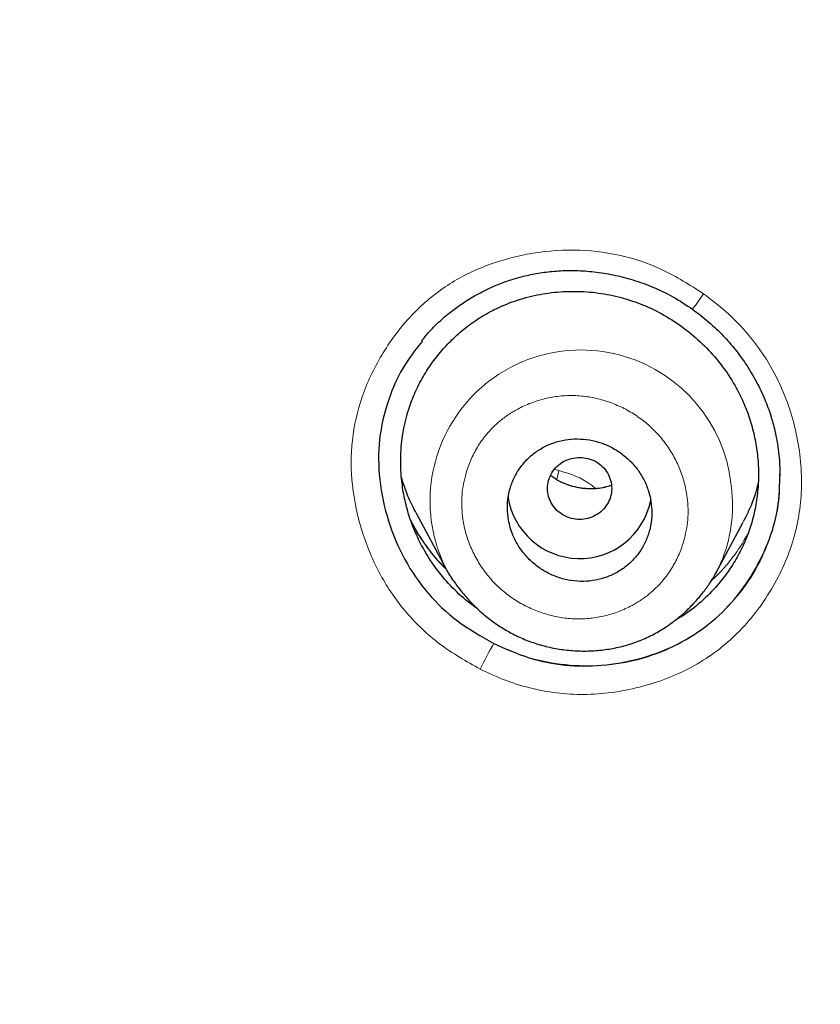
# Model space of a CAD drawing. Header units: millimetres. Extents: x 8 to 847, y 12 to 2109.
# Tile 189 of 256: x 432 to 442, y 1829 to 1841. Entities that reach past the tile are written whole.
import ezdxf

# ---------------------------------------------------------------- set-up
doc = ezdxf.new("R2010")
doc.units = ezdxf.units.MM

msp = doc.modelspace()

# ---------------------------------------------------------------- linework, layer by layer
at = {"color": 8, "linetype": 'Continuous', "lineweight": 0}
msp.add_line((439.128, 1835.514), (439.18, 1835.498), dxfattribs=at)
at = {"color": 7, "linetype": 'Continuous', "lineweight": 30}
for p, q in [((437.396, 1834.977), (437.765, 1834.285)), ((441.133, 1834.212), (441.477, 1834.858)), ((441.138, 1834.23), (441.129, 1834.214))]:
    msp.add_line(p, q, dxfattribs=at)
at = {"color": 8, "linetype": 'Continuous', "lineweight": 0, "flags": 128}
msp.add_lwpolyline([(439.18, 1835.498), (439.164, 1835.425), (439.155, 1835.387)], dxfattribs=at)
at = {"color": 8, "linetype": 'Continuous', "lineweight": 0}
for centre, radius, start, end in [((458.012, 1825.525), 20.935, 144.4325, 145.0771), ((439.456, 1835.12), 1.882, 6.8233, 206.2391), ((441.671, 1831.373), 3.844, 149.1597, 154.5595)]:
    msp.add_arc(centre, radius, start, end, dxfattribs=at)
at = {"color": 7, "linetype": 'Continuous', "lineweight": 30}
msp.add_arc((439.439, 1835.307), 0.904, 188.4521, 348.3818, dxfattribs=at)
for points, knots in [([(528.672, 1823.773), (528.673, 1823.791), (528.674, 1823.835), (528.676, 1823.906), (528.678, 1823.988), (528.68, 1824.101), (528.683, 1824.254), (528.687, 1824.455), (528.689, 1824.683), (528.692, 1824.937), (528.693, 1825.217), (528.693, 1825.526), (528.691, 1825.864), (528.686, 1826.232), (528.679, 1826.62), (528.668, 1827.029), (528.654, 1827.456), (528.635, 1827.907), (528.612, 1828.376), (528.572, 1829.055), (528.508, 1829.939), (528.407, 1831.032), (528.282, 1832.137), (528.135, 1833.243), (527.964, 1834.348), (527.771, 1835.453), (527.553, 1836.567), (527.309, 1837.691), (527.038, 1838.823), (526.74, 1839.964), (526.403, 1841.151), (526.022, 1842.383), (525.594, 1843.661), (525.128, 1844.945), (524.624, 1846.234), (524.172, 1847.312), (523.788, 1848.179), (523.491, 1848.828), (523.192, 1849.459), (522.894, 1850.068), (522.6, 1850.653), (522.309, 1851.215), (522.013, 1851.771), (521.714, 1852.319), (521.411, 1852.859), (521.117, 1853.372), (520.831, 1853.858), (520.554, 1854.319), (520.287, 1854.754), (520.03, 1855.163), (519.785, 1855.548), (519.552, 1855.908), (519.333, 1856.241), (519.127, 1856.549), (518.935, 1856.832), (518.757, 1857.092), (518.597, 1857.323), (518.455, 1857.525), (518.334, 1857.697), (518.231, 1857.842), (518.151, 1857.954), (518.087, 1858.043), (518.031, 1858.121), (517.967, 1858.21), (517.883, 1858.325), (517.778, 1858.469), (517.648, 1858.645), (517.499, 1858.847), (517.329, 1859.074), (517.138, 1859.326), (516.937, 1859.588), (516.728, 1859.857), (516.512, 1860.132), (516.28, 1860.424), (516.031, 1860.733), (515.764, 1861.059), (515.484, 1861.397), (515.027, 1861.938), (514.396, 1862.665), (513.563, 1863.583), (512.704, 1864.491), (511.818, 1865.387), (510.931, 1866.246), (510.043, 1867.071), (509.156, 1867.861), (508.333, 1868.565), (507.576, 1869.19), (506.887, 1869.742), (506.202, 1870.274), (505.52, 1870.787), (504.839, 1871.286), (504.102, 1871.809), (503.297, 1872.363), (502.416, 1872.946), (501.503, 1873.527), (500.558, 1874.105), (499.588, 1874.674), (498.591, 1875.234), (497.569, 1875.783), (496.514, 1876.323), (495.44, 1876.847), (494.349, 1877.353), (493.239, 1877.841), (492.099, 1878.315), (490.928, 1878.775), (489.727, 1879.218), (488.519, 1879.634), (487.306, 1880.024), (486.091, 1880.388), (484.848, 1880.733), (483.58, 1881.056), (482.325, 1881.348), (481.086, 1881.61), (479.866, 1881.842), (478.625, 1882.054), (477.374, 1882.241), (476.124, 1882.402), (474.889, 1882.537), (473.633, 1882.649), (472.357, 1882.737), (471.063, 1882.799), (469.793, 1882.833), (468.548, 1882.843), (467.322, 1882.827), (466.114, 1882.788), (464.927, 1882.728), (463.768, 1882.646), (462.636, 1882.546), (461.534, 1882.429), (460.459, 1882.296), (459.38, 1882.143), (458.299, 1881.971), (457.217, 1881.779), (456.17, 1881.575), (455.157, 1881.36), (454.232, 1881.148), (453.389, 1880.941), (452.625, 1880.744), (451.885, 1880.543), (451.169, 1880.339), (450.473, 1880.132), (449.796, 1879.921), (449.121, 1879.704), (448.437, 1879.474), (447.73, 1879.227), (447.001, 1878.963), (446.241, 1878.676), (445.451, 1878.365), (444.632, 1878.03), (443.791, 1877.67), (442.93, 1877.287), (442.049, 1876.878), (441.15, 1876.443), (440.26, 1875.994), (439.379, 1875.531), (438.51, 1875.056), (437.629, 1874.556), (436.736, 1874.029), (435.832, 1873.474), (434.896, 1872.876), (433.93, 1872.234), (432.935, 1871.542), (431.933, 1870.815), (431.053, 1870.148), (430.295, 1869.553), (429.658, 1869.038), (429.02, 1868.507), (428.386, 1867.964), (427.765, 1867.417), (427.167, 1866.875), (426.595, 1866.343), (426.05, 1865.821), (425.53, 1865.311), (425.038, 1864.816), (424.573, 1864.337), (424.133, 1863.874), (423.716, 1863.425), (423.301, 1862.97), (422.891, 1862.509), (422.488, 1862.046), (422.111, 1861.605), (421.76, 1861.185), (421.436, 1860.791), (421.139, 1860.422), (420.866, 1860.079), (420.615, 1859.759), (420.39, 1859.466), (420.188, 1859.201), (420.009, 1858.963), (419.848, 1858.748), (419.706, 1858.556), (419.589, 1858.397), (419.495, 1858.267), (419.419, 1858.163), (419.351, 1858.069), (419.287, 1857.979), (419.218, 1857.883), (419.138, 1857.77), (419.041, 1857.633), (418.928, 1857.473), (418.799, 1857.288), (418.656, 1857.081), (418.498, 1856.851), (418.327, 1856.599), (418.142, 1856.322), (417.921, 1855.989), (417.668, 1855.599), (417.385, 1855.156), (417.097, 1854.695), (416.804, 1854.216), (416.508, 1853.721), (416.209, 1853.209), (415.868, 1852.609), (415.485, 1851.917), (415.063, 1851.126), (414.64, 1850.3), (414.238, 1849.48), (413.856, 1848.67), (413.494, 1847.871), (413.136, 1847.045), (412.783, 1846.193), (412.438, 1845.319), (412.103, 1844.424), (411.777, 1843.508), (411.46, 1842.566), (411.154, 1841.597), (410.859, 1840.601), (410.577, 1839.579), (410.31, 1838.531), (410.078, 1837.538), (409.879, 1836.618), (409.714, 1835.787), (409.565, 1834.98), (409.426, 1834.158), (409.298, 1833.325), (409.183, 1832.484), (409.084, 1831.676), (409.001, 1830.902), (408.932, 1830.167), (408.875, 1829.47), (408.83, 1828.811), (408.795, 1828.186), (408.768, 1827.592), (408.748, 1827.029), (408.735, 1826.497), (408.727, 1826.002), (408.724, 1825.541), (408.724, 1825.119), (408.727, 1824.734), (408.733, 1824.386), (408.739, 1824.072), (408.745, 1823.874), (408.748, 1823.781)], [0, 0, 0, 0, 0.0002863, 0.0006931, 0.0011004, 0.0015858, 0.0024714, 0.0035389, 0.0047889, 0.0061319, 0.0076372, 0.0093047, 0.0111347, 0.013127, 0.0152817, 0.0174621, 0.0197869, 0.0222561, 0.0248475, 0.0274656, 0.033367, 0.0393476, 0.0454075, 0.0515468, 0.057576, 0.06368, 0.069859, 0.076113, 0.0824422, 0.0888467, 0.0953266, 0.1025418, 0.1098486, 0.1172474, 0.1247382, 0.1323215, 0.1362172, 0.1401064, 0.1438833, 0.1475383, 0.1510717, 0.1544835, 0.1577737, 0.1612526, 0.1645844, 0.1677693, 0.1708073, 0.1736983, 0.1764425, 0.1790397, 0.1814901, 0.1837936, 0.1859502, 0.1879253, 0.1897588, 0.1914506, 0.1930007, 0.1942843, 0.1954248, 0.1963808, 0.1971518, 0.1976479, 0.1981273, 0.1987074, 0.1994104, 0.2004078, 0.2015795, 0.2029256, 0.204446, 0.2061408, 0.20801, 0.2097509, 0.2116199, 0.2136171, 0.2157423, 0.2179957, 0.2203755, 0.2227908, 0.2293561, 0.2358089, 0.242651, 0.2493624, 0.255943, 0.2623914, 0.2687068, 0.2748894, 0.279654, 0.2843368, 0.2889377, 0.2934568, 0.2978946, 0.3023474, 0.3078082, 0.3133971, 0.3191141, 0.3249592, 0.3309325, 0.336924, 0.3430394, 0.3492786, 0.355642, 0.3618953, 0.3682645, 0.3747498, 0.3813512, 0.3880663, 0.394895, 0.4014378, 0.4080818, 0.4148273, 0.4216743, 0.428623, 0.4350285, 0.4415183, 0.4480926, 0.4547432, 0.4613335, 0.467815, 0.4741878, 0.4810725, 0.4878262, 0.4944491, 0.5009413, 0.5073009, 0.5136386, 0.519838, 0.5258993, 0.5318228, 0.5376088, 0.5432573, 0.5487687, 0.5546728, 0.5604111, 0.5659838, 0.5713909, 0.5766325, 0.5808742, 0.585001, 0.589013, 0.5929102, 0.5966926, 0.6004152, 0.6040544, 0.6078361, 0.6117604, 0.6158274, 0.6200373, 0.6245363, 0.6291866, 0.6339882, 0.638941, 0.6440451, 0.6493006, 0.6547078, 0.6597975, 0.6650148, 0.6703596, 0.6758322, 0.6814325, 0.6871607, 0.6934261, 0.6998379, 0.7063961, 0.7131008, 0.7173903, 0.7217378, 0.7261433, 0.7306068, 0.7350403, 0.7393357, 0.7434928, 0.7475115, 0.7513909, 0.7551312, 0.7586692, 0.7620731, 0.765343, 0.7684788, 0.7719398, 0.7752215, 0.778324, 0.7812471, 0.7839911, 0.7865117, 0.7888594, 0.7910342, 0.7930363, 0.794792, 0.7963892, 0.7978278, 0.7991079, 0.8002294, 0.8009993, 0.8016864, 0.802305, 0.8028637, 0.8034607, 0.8042034, 0.805101, 0.8061533, 0.8073605, 0.8087224, 0.8102107, 0.8118483, 0.8136352, 0.8155714, 0.8182917, 0.8211254, 0.8240491, 0.8270629, 0.8301667, 0.8333605, 0.8366445, 0.841307, 0.84614, 0.8511437, 0.856318, 0.8609259, 0.8656615, 0.8705248, 0.8755145, 0.8806304, 0.885778, 0.8910475, 0.896439, 0.9019525, 0.9075882, 0.9133462, 0.9192265, 0.9252293, 0.9299765, 0.9345875, 0.9390527, 0.9433722, 0.9481879, 0.9528086, 0.9572343, 0.9614649, 0.9655004, 0.969274, 0.9728594, 0.9762566, 0.9794656, 0.9825395, 0.9854183, 0.9881019, 0.9905902, 0.9928832, 0.994945, 0.9968183, 0.9985033, 1, 1, 1, 1]), ([(429.425, 1777.597), (428.788, 1778.151), (427.513, 1779.26), (425.697, 1781.022), (423.958, 1782.854), (422.304, 1784.759), (420.736, 1786.73), (419.257, 1788.765), (417.87, 1790.859), (416.578, 1793.008), (415.383, 1795.21), (414.287, 1797.459), (413.294, 1799.753), (412.406, 1802.086), (411.623, 1804.454), (410.946, 1806.852), (410.377, 1809.277), (409.916, 1811.722), (409.564, 1814.185), (409.323, 1816.66), (409.192, 1819.142), (409.174, 1821.628), (409.268, 1824.113), (409.474, 1826.591), (409.79, 1829.058), (410.215, 1831.51), (410.749, 1833.942), (411.391, 1836.349), (412.139, 1838.727), (412.993, 1841.072), (413.953, 1843.379), (415.015, 1845.643), (416.178, 1847.861), (417.44, 1850.028), (418.796, 1852.141), (420.245, 1854.195), (421.784, 1856.187), (423.411, 1858.114), (425.122, 1859.97), (426.915, 1861.754), (428.787, 1863.459), (430.735, 1865.085), (432.752, 1866.628), (434.837, 1868.085), (436.985, 1869.455), (439.192, 1870.735), (441.453, 1871.922), (443.766, 1873.013), (446.126, 1874.006), (448.528, 1874.898), (450.968, 1875.689), (453.44, 1876.377), (455.942, 1876.962), (458.466, 1877.442), (461.01, 1877.818), (463.569, 1878.085), (466.137, 1878.254), (467.852, 1878.275), (468.71, 1878.285)], [0, 0, 0, 0, 0.017858, 0.035716, 0.053573, 0.07143, 0.089286, 0.107143, 0.124999, 0.142856, 0.160713, 0.178571, 0.196429, 0.214287, 0.232143, 0.25, 0.267856, 0.285712, 0.303568, 0.321425, 0.339282, 0.35714, 0.374998, 0.392856, 0.410713, 0.42857, 0.446428, 0.464285, 0.482142, 0.499999, 0.517857, 0.535714, 0.553571, 0.571428, 0.589285, 0.607142, 0.624999, 0.642856, 0.660713, 0.67857, 0.696427, 0.714284, 0.732141, 0.749999, 0.767857, 0.785715, 0.803573, 0.821432, 0.83929, 0.857149, 0.875005, 0.892861, 0.910716, 0.928572, 0.946428, 0.964284, 0.982141, 1, 1, 1, 1]), ([(468.71, 1875.997), (468.106, 1875.991), (466.898, 1875.981), (465.088, 1875.894), (463.28, 1875.756), (461.476, 1875.561), (459.675, 1875.311), (457.881, 1875.007), (456.149, 1874.659), (454.483, 1874.274), (452.885, 1873.858), (451.304, 1873.398), (449.741, 1872.896), (448.196, 1872.351), (446.614, 1871.743), (445, 1871.068), (443.36, 1870.322), (441.749, 1869.528), (440.167, 1868.687), (438.615, 1867.799), (437.09, 1866.862), (435.635, 1865.906), (434.249, 1864.935), (432.935, 1863.956), (431.652, 1862.942), (430.401, 1861.894), (429.181, 1860.811), (427.958, 1859.661), (426.738, 1858.443), (425.527, 1857.154), (424.359, 1855.829), (423.234, 1854.469), (422.152, 1853.073), (421.111, 1851.639), (420.141, 1850.212), (419.242, 1848.798), (418.412, 1847.406), (417.627, 1845.994), (416.885, 1844.564), (416.188, 1843.115), (415.515, 1841.604), (414.873, 1840.032), (414.266, 1838.398), (413.712, 1836.745), (413.212, 1835.075), (412.766, 1833.387), (412.372, 1831.679), (412.041, 1830.004), (411.771, 1828.367), (411.556, 1826.775), (411.389, 1825.182), (411.27, 1823.587), (411.2, 1821.989), (411.176, 1820.343), (411.205, 1818.652), (411.292, 1816.915), (411.435, 1815.181), (411.636, 1813.448), (411.893, 1811.717), (412.207, 1809.99), (412.566, 1808.32), (412.963, 1806.712), (413.394, 1805.167), (413.869, 1803.638), (414.389, 1802.125), (414.954, 1800.628), (415.583, 1799.102), (416.279, 1797.549), (417.048, 1795.973), (417.869, 1794.42), (418.742, 1792.89), (419.667, 1791.381), (420.642, 1789.901), (421.634, 1788.492), (422.635, 1787.158), (423.641, 1785.893), (424.684, 1784.658), (425.763, 1783.454), (426.878, 1782.279), (428.063, 1781.101), (429.322, 1779.923), (430.656, 1778.75), (432.031, 1777.617), (433.446, 1776.524), (434.901, 1775.47), (436.391, 1774.46), (437.867, 1773.524), (439.321, 1772.661), (440.753, 1771.864), (442.206, 1771.109), (443.681, 1770.395), (445.177, 1769.722), (446.742, 1769.071), (448.376, 1768.447), (450.077, 1767.856), (451.796, 1767.317), (453.532, 1766.83), (455.286, 1766.395), (457.053, 1766.014), (458.781, 1765.696), (460.465, 1765.436), (462.104, 1765.23), (463.748, 1765.069), (465.397, 1764.955), (467.052, 1764.884), (468.157, 1764.875), (468.71, 1764.871)], [0, 0, 0, 0, 0.01003, 0.020054, 0.030083, 0.040124, 0.050187, 0.060282, 0.070362, 0.079553, 0.088711, 0.097842, 0.106955, 0.116055, 0.12515, 0.135215, 0.145244, 0.155247, 0.165233, 0.175211, 0.185191, 0.195231, 0.204429, 0.213609, 0.222777, 0.23194, 0.241107, 0.250284, 0.260264, 0.270231, 0.280194, 0.290164, 0.300149, 0.31016, 0.320251, 0.329484, 0.338685, 0.347862, 0.357022, 0.366175, 0.375328, 0.385279, 0.395221, 0.405163, 0.415118, 0.425096, 0.435106, 0.445185, 0.454404, 0.463594, 0.472765, 0.481925, 0.491084, 0.500249, 0.510205, 0.520158, 0.530119, 0.540101, 0.550114, 0.56017, 0.570237, 0.579425, 0.588586, 0.597726, 0.606856, 0.615983, 0.625115, 0.635087, 0.645061, 0.655045, 0.665052, 0.67509, 0.685171, 0.695207, 0.70436, 0.713496, 0.722621, 0.731743, 0.74087, 0.750008, 0.759978, 0.769956, 0.779952, 0.789974, 0.800033, 0.810138, 0.820182, 0.829338, 0.838477, 0.847605, 0.856731, 0.86586, 0.875, 0.885017, 0.895019, 0.905016, 0.915017, 0.92503, 0.935066, 0.945076, 0.954226, 0.963368, 0.97251, 0.981657, 0.990818, 1, 1, 1, 1]), ([(411.828, 1820.387), (411.835, 1821.059), (411.849, 1822.4), (411.968, 1824.409), (412.157, 1826.41), (412.423, 1828.404), (412.765, 1830.391), (413.175, 1832.328), (413.646, 1834.213), (414.173, 1836.043), (414.766, 1837.855), (415.425, 1839.649), (416.16, 1841.452), (416.974, 1843.259), (417.872, 1845.065), (418.838, 1846.839), (419.873, 1848.583), (420.978, 1850.294), (422.126, 1851.936), (423.309, 1853.507), (424.522, 1855.006), (425.788, 1856.462), (427.107, 1857.877), (428.5, 1859.27), (429.968, 1860.637), (431.511, 1861.973), (433.107, 1863.255), (434.755, 1864.484), (436.454, 1865.657), (438.164, 1866.75), (439.878, 1867.763), (441.59, 1868.698), (443.334, 1869.575), (445.111, 1870.394), (446.948, 1871.167), (448.844, 1871.887), (450.801, 1872.551), (452.786, 1873.146), (454.801, 1873.673), (456.842, 1874.13), (458.861, 1874.509), (460.849, 1874.812), (462.799, 1875.044), (464.753, 1875.21), (466.709, 1875.31), (468.711, 1875.346), (470.756, 1875.311), (472.84, 1875.201), (474.919, 1875.017), (476.992, 1874.758), (479.057, 1874.426), (481.067, 1874.03), (483.019, 1873.576), (484.908, 1873.069), (486.773, 1872.501), (488.615, 1871.871), (490.477, 1871.165), (492.353, 1870.377), (494.237, 1869.504), (496.085, 1868.565), (497.897, 1867.561), (499.672, 1866.492), (501.374, 1865.383), (503, 1864.24), (504.547, 1863.071), (506.048, 1861.855), (507.502, 1860.59), (508.942, 1859.249), (510.36, 1857.83), (511.752, 1856.331), (513.085, 1854.784), (514.358, 1853.19), (515.574, 1851.548), (516.707, 1849.894), (517.759, 1848.235), (518.728, 1846.579), (519.636, 1844.895), (520.481, 1843.182), (521.28, 1841.409), (522.027, 1839.576), (522.716, 1837.683), (523.333, 1835.768), (523.877, 1833.83), (524.349, 1831.866), (524.742, 1829.917), (525.057, 1827.991), (525.298, 1826.096), (525.469, 1824.197), (525.575, 1822.294), (525.589, 1821.023), (525.595, 1820.387)], [0, 0, 0, 0, 0.011674, 0.023318, 0.034952, 0.046592, 0.058256, 0.069949, 0.080956, 0.091954, 0.102956, 0.113977, 0.125032, 0.13663, 0.148225, 0.159832, 0.171469, 0.183152, 0.194873, 0.205901, 0.216915, 0.227927, 0.238951, 0.249999, 0.261581, 0.27317, 0.28478, 0.296425, 0.308121, 0.319833, 0.330843, 0.341841, 0.35284, 0.363851, 0.374887, 0.386465, 0.398061, 0.409689, 0.421363, 0.433099, 0.444854, 0.455883, 0.466875, 0.477844, 0.488801, 0.499759, 0.511448, 0.523122, 0.534796, 0.546486, 0.558206, 0.56993, 0.580932, 0.591898, 0.602838, 0.613766, 0.624694, 0.636409, 0.648098, 0.659775, 0.671456, 0.683156, 0.69489, 0.705917, 0.716904, 0.727862, 0.738804, 0.749743, 0.761426, 0.773085, 0.784735, 0.796391, 0.80807, 0.819811, 0.830861, 0.841876, 0.852869, 0.863855, 0.874848, 0.886478, 0.89809, 0.9097, 0.921326, 0.932985, 0.944741, 0.955824, 0.966875, 0.977912, 0.988948, 1, 1, 1, 1]), ([(437.47, 1837.117), (437.481, 1837.13), (437.506, 1837.16), (437.555, 1837.219), (437.621, 1837.29), (437.707, 1837.373), (437.816, 1837.466), (437.95, 1837.566), (438.112, 1837.669), (438.279, 1837.758), (438.447, 1837.83), (438.607, 1837.887), (438.783, 1837.934), (438.973, 1837.97), (439.178, 1837.991), (439.395, 1837.995), (439.624, 1837.979), (439.863, 1837.941), (440.108, 1837.878), (440.358, 1837.787), (440.608, 1837.668), (440.766, 1837.563), (440.846, 1837.51)], [0, 0, 0, 0, 0.016607, 0.038188, 0.065073, 0.097439, 0.135743, 0.180689, 0.232287, 0.290535, 0.333076, 0.378593, 0.427116, 0.478685, 0.533249, 0.590828, 0.651445, 0.715104, 0.781792, 0.851493, 0.924209, 1, 1, 1, 1]), ([(438.168, 1833.775), (438.117, 1833.811), (437.986, 1833.906), (437.801, 1834.088), (437.616, 1834.316), (437.476, 1834.544), (437.372, 1834.763), (437.299, 1834.968), (437.247, 1835.18), (437.212, 1835.42), (437.202, 1835.687), (437.231, 1835.974), (437.292, 1836.23), (437.375, 1836.454), (437.471, 1836.646), (437.586, 1836.829), (437.718, 1836.998), (437.867, 1837.153), (438.031, 1837.293), (438.208, 1837.416), (438.418, 1837.531), (438.663, 1837.63), (438.944, 1837.701), (439.234, 1837.735), (439.526, 1837.733), (439.817, 1837.694), (440.098, 1837.618), (440.369, 1837.507), (440.625, 1837.361), (440.861, 1837.184), (441.075, 1836.979), (441.26, 1836.751), (441.4, 1836.523), (441.503, 1836.303), (441.576, 1836.097), (441.629, 1835.885), (441.661, 1835.669), (441.672, 1835.452), (441.661, 1835.236), (441.629, 1835.022), (441.576, 1834.813), (441.501, 1834.612), (441.406, 1834.42), (441.291, 1834.238), (441.143, 1834.049), (440.956, 1833.862), (440.779, 1833.718), (440.665, 1833.655), (440.634, 1833.638)], [0, 0, 0, 0, 0.016435, 0.042309, 0.067788, 0.093304, 0.112451, 0.131525, 0.150715, 0.170207, 0.195808, 0.221523, 0.24706, 0.26613, 0.285498, 0.304736, 0.323952, 0.343209, 0.362473, 0.381752, 0.400869, 0.426383, 0.451873, 0.477785, 0.503615, 0.529104, 0.554685, 0.580158, 0.605646, 0.631581, 0.657421, 0.682899, 0.708447, 0.727529, 0.746872, 0.766128, 0.785322, 0.804569, 0.823821, 0.843127, 0.862213, 0.881445, 0.900548, 0.919716, 0.939141, 0.965123, 0.990691, 1, 1, 1, 1]), ([(440.846, 1837.51), (440.916, 1837.458), (441.05, 1837.356), (441.227, 1837.185), (441.379, 1837.011), (441.519, 1836.819), (441.643, 1836.613), (441.747, 1836.395), (441.821, 1836.191), (441.872, 1836.006), (441.904, 1835.841), (441.923, 1835.7), (441.932, 1835.582), (441.935, 1835.494), (441.935, 1835.446), (441.935, 1835.429)], [0, 0, 0, 0, 0.105624, 0.205212, 0.298905, 0.386815, 0.495171, 0.593611, 0.682291, 0.761317, 0.830533, 0.889768, 0.939099, 0.978587, 1, 1, 1, 1]), ([(437.478, 1837.113), (437.406, 1837.023), (437.228, 1836.798), (437.041, 1836.382), (436.926, 1835.89), (436.93, 1835.377), (437.041, 1834.87), (437.241, 1834.387), (437.534, 1833.963), (437.912, 1833.603), (438.215, 1833.431), (438.37, 1833.343)], [0, 0, 0, 0, 0.078819, 0.195734, 0.307928, 0.420756, 0.539491, 0.656145, 0.768387, 0.88133, 1, 1, 1, 1]), ([(438.552, 1834.883), (438.559, 1834.851), (438.572, 1834.787), (438.612, 1834.677), (438.674, 1834.556), (438.767, 1834.432), (438.88, 1834.324), (439.008, 1834.237), (439.149, 1834.172), (439.296, 1834.13), (439.448, 1834.114), (439.598, 1834.123), (439.744, 1834.157), (439.881, 1834.213), (440.005, 1834.292), (440.115, 1834.391), (440.205, 1834.507), (440.274, 1834.637), (440.32, 1834.779), (440.341, 1834.927), (440.336, 1835.078), (440.306, 1835.228), (440.25, 1835.372), (440.17, 1835.505), (440.069, 1835.623), (439.95, 1835.723), (439.817, 1835.803), (439.673, 1835.859), (439.523, 1835.89), (439.372, 1835.897), (439.223, 1835.879), (439.08, 1835.837), (438.947, 1835.771), (438.828, 1835.685), (438.726, 1835.579), (438.643, 1835.458), (438.582, 1835.323), (438.546, 1835.179), (438.533, 1835.031), (438.546, 1834.932), (438.552, 1834.883)], [0, 0, 0, 0, 0.017403, 0.034807, 0.062108, 0.08941, 0.116686, 0.143963, 0.171026, 0.19809, 0.22485, 0.251609, 0.278106, 0.304601, 0.330985, 0.357367, 0.383838, 0.410308, 0.437032, 0.463757, 0.490793, 0.51783, 0.545094, 0.57236, 0.599667, 0.626975, 0.654121, 0.681267, 0.708125, 0.734981, 0.761548, 0.788114, 0.814511, 0.840907, 0.867328, 0.893749, 0.920316, 0.946883, 0.973441, 1, 1, 1, 1]), ([(439.238, 1834.942), (439.27, 1834.927), (439.333, 1834.898), (439.439, 1834.886), (439.543, 1834.899), (439.64, 1834.938), (439.724, 1835), (439.789, 1835.081), (439.829, 1835.176), (439.843, 1835.277), (439.829, 1835.378), (439.788, 1835.472), (439.724, 1835.553), (439.641, 1835.615), (439.543, 1835.654), (439.438, 1835.667), (439.334, 1835.654), (439.236, 1835.615), (439.153, 1835.553), (439.088, 1835.472), (439.048, 1835.378), (439.034, 1835.277), (439.047, 1835.175), (439.089, 1835.082), (439.152, 1834.999), (439.21, 1834.961), (439.238, 1834.942)], [0, 0, 0, 0, 0.041659, 0.083341, 0.125, 0.166659, 0.208341, 0.25, 0.291659, 0.333341, 0.375, 0.416659, 0.458341, 0.5, 0.541659, 0.583341, 0.625, 0.666659, 0.708341, 0.75, 0.791659, 0.833341, 0.875, 0.916659, 0.958341, 1, 1, 1, 1]), ([(438.37, 1833.343), (438.515, 1833.278), (438.799, 1833.151), (439.256, 1833.062), (439.72, 1833.058), (440.18, 1833.142), (440.618, 1833.3), (441.01, 1833.537), (441.345, 1833.849), (441.616, 1834.223), (441.815, 1834.638), (441.929, 1835.054), (441.933, 1835.329), (441.934, 1835.454)], [0, 0, 0, 0, 0.09366, 0.184334, 0.275339, 0.36996, 0.463995, 0.554829, 0.645953, 0.740825, 0.834353, 0.924885, 1, 1, 1, 1]), ([(439.833, 1835.315), (439.807, 1835.306), (439.747, 1835.286), (439.65, 1835.273), (439.543, 1835.27), (439.435, 1835.282), (439.328, 1835.307), (439.224, 1835.346), (439.138, 1835.39), (439.093, 1835.426), (439.079, 1835.438)], [0, 0, 0, 0, 0.106666, 0.239331, 0.374167, 0.510448, 0.647362, 0.785301, 0.929195, 1, 1, 1, 1]), ([(437.398, 1834.978), (437.389, 1834.994), (437.342, 1835.075), (437.279, 1835.22), (437.237, 1835.351), (437.218, 1835.411)], [0, 0, 0, 0, 0.115682, 0.596655, 1, 1, 1, 1]), ([(441.662, 1835.336), (441.65, 1835.289), (441.618, 1835.169), (441.555, 1835.009), (441.498, 1834.902), (441.475, 1834.86)], [0, 0, 0, 0, 0.28749, 0.719693, 1, 1, 1, 1]), ([(437.769, 1834.28), (437.745, 1834.303), (437.66, 1834.387), (437.532, 1834.55), (437.409, 1834.728), (437.353, 1834.843), (437.334, 1834.88)], [0, 0, 0, 0, 0.133321, 0.478752, 0.833669, 1, 1, 1, 1]), ([(437.764, 1834.288), (437.777, 1834.264), (437.805, 1834.214), (437.866, 1834.122), (437.951, 1834.007), (438.062, 1833.875), (438.194, 1833.745), (438.337, 1833.629), (438.488, 1833.527), (438.646, 1833.44), (438.816, 1833.367), (438.997, 1833.311), (439.184, 1833.271), (439.375, 1833.251), (439.567, 1833.248), (439.758, 1833.265), (439.945, 1833.3), (440.126, 1833.353), (440.3, 1833.425), (440.466, 1833.516), (440.618, 1833.621), (440.756, 1833.737), (440.877, 1833.858), (440.981, 1833.982), (441.069, 1834.104), (441.117, 1834.189), (441.14, 1834.229)], [0, 0, 0, 0, 0.020663, 0.043123, 0.080697, 0.123313, 0.168118, 0.214296, 0.2565, 0.299802, 0.344235, 0.389798, 0.436219, 0.482673, 0.52907, 0.575361, 0.621499, 0.667457, 0.713296, 0.759308, 0.805375, 0.849534, 0.891079, 0.929997, 0.966295, 1, 1, 1, 1])]:
    msp.add_open_spline(points, degree=3, knots=knots, dxfattribs=at)
at = {"color": 8, "linetype": 'Continuous', "lineweight": 0}
for points, knots in [([(408.746, 1823.918), (408.738, 1824.238), (408.719, 1824.984), (408.724, 1826.153), (408.755, 1827.425), (408.82, 1828.735), (408.918, 1830.081), (409.054, 1831.462), (409.226, 1832.84), (409.432, 1834.214), (409.672, 1835.582), (409.947, 1836.944), (410.248, 1838.263), (410.57, 1839.537), (410.912, 1840.767), (411.282, 1841.989), (411.681, 1843.204), (412.107, 1844.411), (412.576, 1845.644), (413.089, 1846.904), (413.65, 1848.187), (414.243, 1849.457), (414.868, 1850.712), (415.525, 1851.952), (416.213, 1853.177), (416.912, 1854.352), (417.618, 1855.477), (418.328, 1856.555), (419.063, 1857.618), (419.823, 1858.664), (420.606, 1859.695), (421.437, 1860.739), (422.319, 1861.795), (423.253, 1862.859), (424.214, 1863.901), (425.201, 1864.921), (426.214, 1865.917), (427.253, 1866.89), (428.286, 1867.811), (429.311, 1868.682), (430.325, 1869.507), (431.358, 1870.309), (432.409, 1871.089), (433.479, 1871.847), (434.598, 1872.604), (435.768, 1873.358), (436.992, 1874.105), (438.234, 1874.823), (439.494, 1875.513), (440.771, 1876.173), (442.064, 1876.804), (443.337, 1877.388), (444.587, 1877.928), (445.813, 1878.425), (447.05, 1878.897), (448.298, 1879.341), (449.556, 1879.759), (450.861, 1880.162), (452.215, 1880.547), (453.617, 1880.911), (455.027, 1881.243), (456.445, 1881.541), (457.871, 1881.808), (459.303, 1882.041), (460.7, 1882.237), (462.062, 1882.396), (463.388, 1882.523), (464.716, 1882.622), (466.046, 1882.693), (467.377, 1882.736), (468.75, 1882.751), (470.164, 1882.734), (471.616, 1882.683), (473.067, 1882.599), (474.515, 1882.481), (475.959, 1882.33), (477.399, 1882.146), (478.794, 1881.935), (480.144, 1881.7), (481.448, 1881.445), (482.746, 1881.162), (484.037, 1880.852), (485.321, 1880.515), (486.636, 1880.14), (487.979, 1879.723), (489.35, 1879.263), (490.709, 1878.772), (492.054, 1878.248), (493.386, 1877.694), (494.703, 1877.108), (495.969, 1876.51), (497.183, 1875.901), (498.348, 1875.286), (499.498, 1874.646), (500.633, 1873.982), (501.752, 1873.294), (502.889, 1872.56), (504.04, 1871.78), (505.204, 1870.95), (506.346, 1870.093), (507.467, 1869.21), (508.564, 1868.301), (509.639, 1867.366), (510.661, 1866.433), (511.631, 1865.505), (512.55, 1864.583), (513.448, 1863.642), (514.324, 1862.683), (515.177, 1861.704), (516.032, 1860.678), (516.887, 1859.602), (517.738, 1858.476), (518.56, 1857.33), (519.354, 1856.166), (520.117, 1854.983), (520.851, 1853.783), (521.535, 1852.601), (522.172, 1851.437), (522.763, 1850.295), (523.328, 1849.141), (523.866, 1847.974), (524.376, 1846.797), (524.873, 1845.573), (525.354, 1844.302), (525.815, 1842.985), (526.243, 1841.657), (526.637, 1840.321), (526.997, 1838.976), (527.323, 1837.623), (527.607, 1836.302), (527.851, 1835.012), (528.06, 1833.756), (528.24, 1832.496), (528.39, 1831.232), (528.511, 1829.966), (528.605, 1828.658), (528.67, 1827.31), (528.7, 1825.922), (528.7, 1824.751), (528.677, 1824.042), (528.669, 1823.797)], [0, 0, 0, 0, 0.005252, 0.012201, 0.019149, 0.026096, 0.033674, 0.04125, 0.048826, 0.056401, 0.063977, 0.071552, 0.079127, 0.086071, 0.093015, 0.09996, 0.106905, 0.113851, 0.120799, 0.128379, 0.13596, 0.14354, 0.151118, 0.158695, 0.166272, 0.173848, 0.180792, 0.187736, 0.19468, 0.201624, 0.208568, 0.215513, 0.223089, 0.230666, 0.238244, 0.245823, 0.253404, 0.260985, 0.268564, 0.275511, 0.282457, 0.289402, 0.296347, 0.303291, 0.310235, 0.31781, 0.325386, 0.332961, 0.340537, 0.348114, 0.355691, 0.363269, 0.370217, 0.377167, 0.384116, 0.391064, 0.398011, 0.404957, 0.412534, 0.42011, 0.427686, 0.435261, 0.442837, 0.450412, 0.457988, 0.464933, 0.471879, 0.478825, 0.485772, 0.49272, 0.49967, 0.507251, 0.51483, 0.522408, 0.529986, 0.537562, 0.545138, 0.552714, 0.559658, 0.566603, 0.573547, 0.580492, 0.587437, 0.594382, 0.60196, 0.609538, 0.617118, 0.624699, 0.63228, 0.639859, 0.647436, 0.654382, 0.661327, 0.668271, 0.675216, 0.68216, 0.689104, 0.696679, 0.704255, 0.711831, 0.719408, 0.726986, 0.734564, 0.742145, 0.749094, 0.756043, 0.76299, 0.769936, 0.776881, 0.783826, 0.791402, 0.798978, 0.806553, 0.814128, 0.821704, 0.829279, 0.836855, 0.843801, 0.850747, 0.857694, 0.864643, 0.871592, 0.878541, 0.886119, 0.893697, 0.901273, 0.908849, 0.916425, 0.924, 0.931575, 0.938519, 0.945463, 0.952407, 0.959352, 0.966297, 0.973243, 0.980821, 0.988401, 0.995982, 1, 1, 1, 1]), ([(412.179, 1820.421), (412.192, 1821.319), (412.218, 1823.111), (412.43, 1825.786), (412.768, 1828.439), (413.241, 1831.071), (413.847, 1833.68), (414.587, 1836.266), (415.461, 1838.822), (416.462, 1841.332), (417.587, 1843.784), (418.831, 1846.17), (420.195, 1848.493), (421.677, 1850.754), (423.276, 1852.95), (424.989, 1855.073), (426.806, 1857.109), (428.718, 1859.05), (430.721, 1860.892), (432.814, 1862.636), (434.998, 1864.282), (437.27, 1865.828), (439.624, 1867.269), (442.044, 1868.595), (444.52, 1869.801), (447.048, 1870.885), (449.627, 1871.846), (452.258, 1872.686), (454.939, 1873.404), (457.658, 1873.994), (460.398, 1874.455), (463.147, 1874.785), (465.905, 1874.983), (468.669, 1875.051), (471.44, 1874.987), (474.215, 1874.79), (476.981, 1874.46), (479.721, 1874.002), (482.425, 1873.417), (485.091, 1872.708), (487.718, 1871.873), (490.308, 1870.911), (492.854, 1869.822), (495.344, 1868.612), (497.762, 1867.289), (500.102, 1865.858), (502.364, 1864.323), (504.548, 1862.682), (506.653, 1860.933), (508.671, 1859.08), (510.593, 1857.132), (512.408, 1855.1), (514.112, 1852.991), (515.706, 1850.808), (517.189, 1848.551), (518.562, 1846.218), (519.818, 1843.816), (520.949, 1841.357), (521.95, 1838.855), (522.818, 1836.317), (523.556, 1833.744), (524.165, 1831.135), (524.643, 1828.491), (524.986, 1825.818), (525.203, 1823.124), (525.23, 1821.322), (525.244, 1820.421)], [0, 0, 0, 0, 0.015712, 0.031331, 0.046897, 0.062447, 0.078018, 0.093647, 0.109364, 0.125068, 0.140678, 0.156238, 0.171786, 0.187361, 0.20301, 0.218729, 0.234412, 0.250011, 0.265566, 0.281113, 0.296691, 0.312337, 0.328056, 0.343741, 0.359332, 0.374883, 0.390432, 0.406015, 0.421689, 0.437408, 0.453066, 0.468652, 0.484201, 0.499753, 0.515345, 0.531016, 0.546736, 0.5624, 0.57798, 0.593531, 0.609088, 0.62469, 0.640388, 0.656108, 0.671748, 0.687324, 0.702876, 0.718439, 0.734052, 0.749753, 0.765462, 0.781092, 0.796672, 0.812229, 0.827796, 0.843417, 0.85913, 0.874841, 0.89046, 0.906024, 0.921572, 0.937142, 0.95278, 0.96849, 0.98424, 1, 1, 1, 1]), ([(525.021, 1820.347), (525.014, 1821.015), (524.999, 1822.349), (524.88, 1824.347), (524.69, 1826.34), (524.421, 1828.329), (524.077, 1830.309), (523.668, 1832.235), (523.2, 1834.102), (522.677, 1835.91), (522.091, 1837.696), (521.441, 1839.463), (520.714, 1841.239), (519.908, 1843.023), (519.018, 1844.809), (518.058, 1846.566), (517.029, 1848.293), (515.931, 1849.989), (514.793, 1851.615), (513.622, 1853.167), (512.425, 1854.646), (511.176, 1856.082), (509.877, 1857.475), (508.501, 1858.851), (507.046, 1860.205), (505.51, 1861.533), (503.922, 1862.807), (502.281, 1864.028), (500.594, 1865.191), (498.9, 1866.271), (497.21, 1867.269), (495.523, 1868.189), (493.804, 1869.052), (492.054, 1869.857), (490.238, 1870.62), (488.357, 1871.335), (486.412, 1871.994), (484.441, 1872.585), (482.443, 1873.107), (480.423, 1873.559), (478.427, 1873.932), (476.464, 1874.23), (474.535, 1874.457), (472.602, 1874.62), (470.663, 1874.718), (468.682, 1874.751), (466.662, 1874.716), (464.606, 1874.607), (462.555, 1874.425), (460.51, 1874.17), (458.47, 1873.841), (456.477, 1873.449), (454.538, 1872.998), (452.66, 1872.493), (450.804, 1871.928), (448.973, 1871.301), (447.129, 1870.599), (445.278, 1869.82), (443.425, 1868.961), (441.607, 1868.037), (439.824, 1867.049), (438.074, 1865.995), (436.39, 1864.899), (434.777, 1863.766), (433.24, 1862.605), (431.749, 1861.397), (430.305, 1860.141), (428.878, 1858.811), (427.475, 1857.407), (426.1, 1855.925), (424.784, 1854.396), (423.525, 1852.82), (422.322, 1851.195), (421.2, 1849.558), (420.16, 1847.917), (419.201, 1846.279), (418.303, 1844.615), (417.468, 1842.924), (416.676, 1841.166), (415.933, 1839.343), (415.246, 1837.455), (414.631, 1835.547), (414.091, 1833.619), (413.623, 1831.672), (413.237, 1829.747), (412.928, 1827.849), (412.693, 1825.983), (412.526, 1824.11), (412.421, 1822.231), (412.408, 1820.976), (412.402, 1820.347)], [0, 0, 0, 0, 0.0117181, 0.0234222, 0.0351305, 0.0468614, 0.0586328, 0.0703743, 0.0813763, 0.0923513, 0.1033136, 0.1142777, 0.1252579, 0.1368449, 0.1484394, 0.1600577, 0.1717163, 0.1834314, 0.1951601, 0.2061687, 0.2171499, 0.2281167, 0.2390819, 0.2500586, 0.2616982, 0.2733434, 0.2850092, 0.2967107, 0.308463, 0.3201583, 0.3311141, 0.3420578, 0.3530014, 0.3639571, 0.3749372, 0.3865792, 0.3982239, 0.4098858, 0.4215796, 0.4333202, 0.4450461, 0.4560454, 0.4670218, 0.4779876, 0.4889551, 0.4999365, 0.511584, 0.5232172, 0.5348509, 0.5464996, 0.558178, 0.5699243, 0.5809793, 0.5919965, 0.6029883, 0.613967, 0.6249448, 0.6365861, 0.6482022, 0.6598078, 0.6714175, 0.6830455, 0.6947801, 0.7058454, 0.7168695, 0.7278649, 0.7388444, 0.7498204, 0.7614743, 0.7731097, 0.7847419, 0.7963864, 0.8080586, 0.8197994, 0.8308453, 0.8418485, 0.8528229, 0.8637824, 0.8747409, 0.8864793, 0.8981819, 0.9098657, 0.9215483, 0.933247, 0.9449594, 0.9559731, 0.9669689, 0.977962, 0.9889674, 1, 1, 1, 1]), ([(438.2, 1833.024), (438.026, 1833.122), (437.686, 1833.315), (437.263, 1833.72), (436.935, 1834.196), (436.712, 1834.736), (436.587, 1835.305), (436.584, 1835.878), (436.71, 1836.431), (436.957, 1836.948), (437.295, 1837.411), (437.721, 1837.786), (438.222, 1838.054), (438.78, 1838.211), (439.36, 1838.268), (439.934, 1838.202), (440.487, 1838.02), (440.815, 1837.81), (440.982, 1837.703)], [0, 0, 0, 0, 0.06435, 0.125657, 0.186665, 0.250155, 0.314461, 0.375597, 0.436439, 0.499903, 0.563898, 0.62496, 0.68596, 0.74978, 0.813703, 0.874873, 0.93605, 1, 1, 1, 1]), ([(440.982, 1837.703), (441.078, 1837.63), (441.267, 1837.486), (441.514, 1837.234), (441.725, 1836.962), (441.899, 1836.665), (442.036, 1836.345), (442.135, 1836.006), (442.195, 1835.658), (442.212, 1835.312), (442.184, 1834.974), (442.111, 1834.644), (441.994, 1834.323), (441.833, 1834.015), (441.638, 1833.727), (441.411, 1833.469), (441.156, 1833.248), (440.872, 1833.063), (440.562, 1832.915), (440.228, 1832.805), (439.883, 1832.733), (439.536, 1832.703), (439.193, 1832.717), (438.855, 1832.775), (438.52, 1832.874), (438.308, 1832.973), (438.2, 1833.024)], [0, 0, 0, 0, 0.042965, 0.084544, 0.125368, 0.1661, 0.20741, 0.249938, 0.29299, 0.334579, 0.375361, 0.416033, 0.457297, 0.499826, 0.542847, 0.584442, 0.625276, 0.666054, 0.707483, 0.750236, 0.793185, 0.834742, 0.875538, 0.916238, 0.957511, 1, 1, 1, 1]), ([(440.776, 1835.193), (440.764, 1835.253), (440.742, 1835.373), (440.679, 1835.547), (440.594, 1835.712), (440.49, 1835.867), (440.368, 1836.007), (440.228, 1836.129), (440.075, 1836.232), (439.909, 1836.316), (439.734, 1836.379), (439.553, 1836.42), (439.369, 1836.438), (439.186, 1836.431), (439.005, 1836.399), (438.831, 1836.345), (438.678, 1836.275), (438.547, 1836.196), (438.438, 1836.114), (438.339, 1836.022), (438.241, 1835.909), (438.149, 1835.772), (438.068, 1835.609), (438.015, 1835.45), (437.983, 1835.301), (437.968, 1835.165), (437.968, 1835.029), (437.982, 1834.877), (438.018, 1834.713), (438.08, 1834.539), (438.164, 1834.373), (438.268, 1834.218), (438.391, 1834.078), (438.53, 1833.956), (438.683, 1833.852), (438.849, 1833.768), (439.025, 1833.706), (439.206, 1833.664), (439.39, 1833.647), (439.573, 1833.654), (439.754, 1833.685), (439.928, 1833.739), (440.081, 1833.81), (440.211, 1833.888), (440.32, 1833.97), (440.419, 1834.063), (440.517, 1834.176), (440.61, 1834.314), (440.69, 1834.477), (440.743, 1834.636), (440.775, 1834.785), (440.79, 1834.921), (440.792, 1835.058), (440.781, 1835.148), (440.776, 1835.193)], [0, 0, 0, 0, 0.020777, 0.041517, 0.062571, 0.083589, 0.104286, 0.125021, 0.145805, 0.166518, 0.187501, 0.208483, 0.229173, 0.249932, 0.270596, 0.291559, 0.312399, 0.328307, 0.343911, 0.359369, 0.374848, 0.395635, 0.416346, 0.437343, 0.453172, 0.468762, 0.484272, 0.499862, 0.520673, 0.541444, 0.562529, 0.583579, 0.604271, 0.624967, 0.645781, 0.6665, 0.687467, 0.708543, 0.729251, 0.749957, 0.770754, 0.791474, 0.812469, 0.828285, 0.843861, 0.859359, 0.87494, 0.895581, 0.916577, 0.937416, 0.953319, 0.968943, 0.984449, 1, 1, 1, 1]), ([(438.37, 1833.343), (438.513, 1833.28), (438.798, 1833.154), (439.259, 1833.068), (439.724, 1833.058), (440.182, 1833.132), (440.614, 1833.293), (441.005, 1833.534), (441.344, 1833.844), (441.619, 1834.213), (441.812, 1834.63), (441.927, 1835.076), (441.931, 1835.382), (441.933, 1835.535)], [0, 0, 0, 0, 0.090638, 0.181744, 0.272988, 0.363967, 0.454678, 0.545511, 0.636593, 0.728026, 0.819223, 0.909929, 1, 1, 1, 1]), ([(439.832, 1835.319), (439.818, 1835.313), (439.759, 1835.286), (439.641, 1835.27), (439.486, 1835.27), (439.332, 1835.302), (439.192, 1835.356), (439.114, 1835.412), (439.078, 1835.438)], [0, 0, 0, 0, 0.058139, 0.249491, 0.44464, 0.64158, 0.837783, 1, 1, 1, 1]), ([(439.18, 1835.498), (439.245, 1835.48), (439.372, 1835.443), (439.527, 1835.365), (439.609, 1835.299), (439.64, 1835.275)], [0, 0, 0, 0, 0.391046, 0.771223, 1, 1, 1, 1]), ([(441.325, 1835.343), (441.334, 1835.261), (441.351, 1835.098), (441.337, 1834.852), (441.298, 1834.631), (441.236, 1834.437), (441.184, 1834.31), (441.146, 1834.243), (441.138, 1834.23)], [0, 0, 0, 0, 0.214112, 0.427838, 0.640663, 0.799559, 0.958463, 1, 1, 1, 1]), ([(437.772, 1834.274), (437.759, 1834.286), (437.69, 1834.353), (437.579, 1834.489), (437.446, 1834.671), (437.374, 1834.801), (437.341, 1834.862)], [0, 0, 0, 0, 0.073666, 0.394332, 0.714689, 1, 1, 1, 1]), ([(441.542, 1834.733), (441.525, 1834.7), (441.476, 1834.599), (441.369, 1834.444), (441.232, 1834.271), (441.127, 1834.17), (441.076, 1834.122)], [0, 0, 0, 0, 0.1433, 0.435803, 0.728109, 1, 1, 1, 1])]:
    msp.add_open_spline(points, degree=3, knots=knots, dxfattribs=at)

doc.saveas('drawing.dxf')
